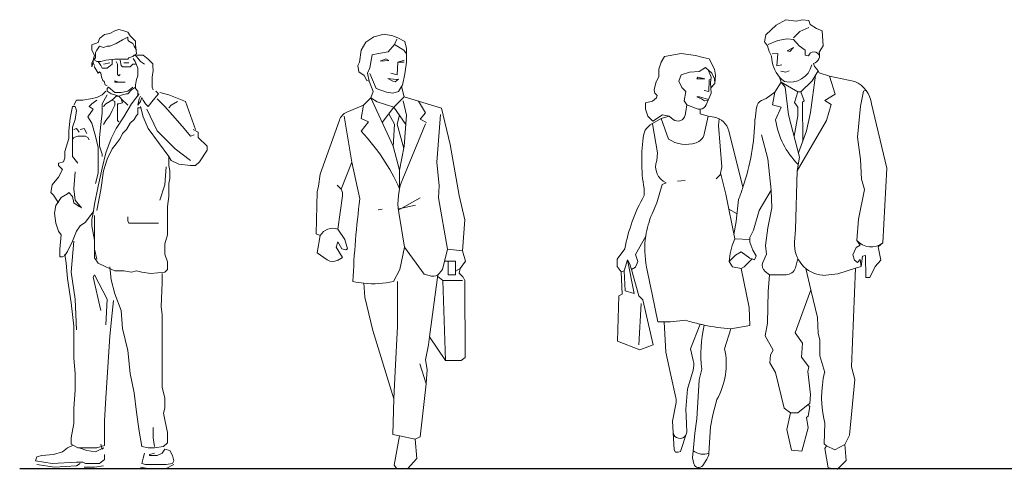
# Model space of a CAD drawing. Header units: millimetres. Extents: x 0 to 10560344, y -63228 to 177747.
# Tile 91 of 126: x 118000 to 121993, y -8465 to -6643. Entities that reach past the tile are written whole.
import ezdxf

# ---------------------------------------------------------------- set-up
doc = ezdxf.new("R2010")
doc.units = ezdxf.units.MM
doc.layers.add('008', color=8, linetype='Continuous', lineweight=9)
doc.layers.add('70-losse inrichting', color=11, linetype='Continuous')
doc.layers.add('Z00-kader', color=2, linetype='Continuous', plot=False)

# ---------------------------------------------------------------- blocks, each defined once
blk = doc.blocks.new('man 05')
at = {"layer": '70-losse inrichting', "lineweight": 0}
for p, q in [((-54.3, 1757.56), (-75.09, 1752.36)), ((-33.52, 1767.96), (-54.3, 1757.56)), ((-17.93, 1773.16), (-33.52, 1767.96)), ((2.86, 1767.96), (-17.93, 1773.16)), ((18.45, 1762.76), (2.86, 1767.96)), ((28.84, 1747.16), (18.45, 1762.76)), ((-101.07, 1721.16), (-127.05, 1710.76)), ((-95.87, 1736.76), (-101.07, 1721.16)), ((-75.09, 1752.36), (-95.87, 1736.76)), ((-28.32, 1715.96), (-2.34, 1731.56)), ((-2.34, 1731.56), (18.45, 1741.96)), ((18.45, 1741.96), (18.45, 1731.56)), ((18.45, 1731.56), (23.65, 1726.36)), ((23.65, 1726.36), (39.24, 1715.96)), ((49.63, 1726.36), (28.84, 1747.16)), ((49.63, 1710.76), (49.63, 1726.36)), ((-127.05, 1710.76), (-127.05, 1689.96)), ((-127.05, 1689.96), (-116.66, 1669.16)), ((-111.46, 1679.56), (-106.26, 1689.96)), ((-111.46, 1658.76), (-111.46, 1679.56)), ((-106.26, 1689.96), (-95.87, 1705.56)), ((-95.87, 1705.56), (-80.28, 1700.36)), ((-80.28, 1700.36), (-64.69, 1705.56)), ((-64.69, 1705.56), (-54.3, 1705.56)), ((-54.3, 1705.56), (-28.32, 1715.96)), ((39.24, 1715.96), (44.43, 1705.56)), ((44.43, 1705.56), (54.82, 1689.96)), ((54.82, 1674.36), (49.63, 1710.76)), ((-121.85, 1648.36), (-127.05, 1637.96)), ((-127.05, 1637.96), (-127.05, 1622.36)), ((-127.05, 1622.36), (-121.85, 1637.96)), ((-116.66, 1669.16), (-121.85, 1648.36)), ((-121.85, 1648.36), (-111.46, 1658.76)), ((-121.85, 1648.36), (-116.66, 1653.56)), ((-121.85, 1637.96), (-121.85, 1648.36)), ((-121.85, 1637.96), (-121.85, 1648.36)), ((-116.66, 1627.56), (-121.85, 1637.96)), ((-116.66, 1653.56), (-111.46, 1658.76)), ((-106.26, 1643.16), (-116.66, 1648.36)), ((-90.67, 1643.16), (-106.26, 1643.16)), ((-90.67, 1627.56), (-101.07, 1643.16)), ((-69.89, 1648.36), (-90.67, 1643.16)), ((-80.28, 1632.76), (-54.3, 1637.96)), ((-33.52, 1653.56), (-69.89, 1648.36)), ((-43.91, 1653.56), (-43.91, 1643.16)), ((-43.91, 1643.16), (-43.91, 1632.76)), ((-28.32, 1653.56), (-33.52, 1653.56)), ((-17.93, 1653.56), (-28.32, 1653.56)), ((-28.32, 1643.16), (-23.12, 1632.76)), ((-12.73, 1653.56), (-17.93, 1653.56)), ((18.45, 1653.56), (-12.73, 1653.56)), ((-12.73, 1648.36), (-7.53, 1627.56)), ((2.86, 1637.96), (23.65, 1637.96)), ((23.65, 1658.76), (18.45, 1653.56)), ((39.24, 1663.96), (23.65, 1658.76)), ((44.43, 1669.16), (39.24, 1663.96)), ((48.33, 1643.16), (41.31, 1656)), ((54.82, 1674.36), (44.43, 1669.16)), ((54.82, 1669.16), (44.43, 1669.16)), ((44.43, 1669.16), (54.82, 1663.96)), ((60.02, 1617.16), (48.33, 1643.16)), ((80.81, 1669.16), (54.82, 1669.16)), ((54.82, 1663.96), (70.41, 1643.16)), ((70.41, 1643.16), (86, 1632.76)), ((101.59, 1653.56), (80.81, 1669.16)), ((120.65, 1633.6), (101.59, 1653.56)), ((-101.07, 1596.36), (-117.52, 1623.38)), ((-95.87, 1601.56), (-101.07, 1596.36)), ((-90.67, 1596.36), (-95.87, 1601.56)), ((-85.48, 1617.16), (-90.67, 1627.56)), ((-64.69, 1617.16), (-85.48, 1617.16)), ((-43.91, 1632.76), (-64.69, 1617.16)), ((-23.12, 1632.76), (-23.12, 1622.36)), ((-23.12, 1622.36), (-23.12, 1617.16)), ((-23.12, 1617.16), (-23.12, 1591.16)), ((-7.53, 1627.56), (-2.34, 1622.36)), ((-2.34, 1622.36), (13.25, 1622.36)), ((13.25, 1622.36), (28.84, 1622.36)), ((28.84, 1622.36), (39.24, 1632.76)), ((39.24, 1632.76), (49.63, 1632.76)), ((60.02, 1611.96), (60.02, 1617.16)), ((60.02, 1596.36), (60.02, 1611.96)), ((117.18, 1580.76), (122.38, 1606.76)), ((120.65, 1623.2), (120.65, 1633.6)), ((122.38, 1606.76), (120.65, 1623.2)), ((-87.3, 1581.89), (-90.67, 1596.36)), ((-82.71, 1567.13), (-87.3, 1581.89)), ((-77.51, 1561.93), (-82.71, 1567.13)), ((-72.92, 1549.05), (-77.51, 1561.93)), ((-33.52, 1559.96), (-33.52, 1565.16)), ((-33.52, 1565.16), (-17.93, 1559.96)), ((-28.32, 1559.96), (-33.52, 1559.96)), ((-12.73, 1559.96), (-28.32, 1559.96)), ((-23.12, 1591.16), (-17.93, 1585.96)), ((-17.93, 1585.96), (-12.73, 1591.16)), ((-2.34, 1559.96), (-12.73, 1559.96)), ((8.06, 1559.96), (-2.34, 1559.96)), ((49.63, 1549.56), (54.82, 1570.36)), ((54.82, 1570.36), (60.02, 1585.96)), ((60.02, 1585.96), (60.02, 1596.36)), ((117.18, 1559.96), (117.18, 1580.76)), ((117.18, 1539.17), (117.18, 1559.96)), ((-85.48, 1507.97), (-69.89, 1523.56)), ((-64.69, 1544.36), (-72.92, 1549.05)), ((-59.5, 1539.17), (-64.69, 1533.97)), ((-64.69, 1533.97), (-64.69, 1523.56)), ((-64.69, 1523.56), (-49.1, 1513.17)), ((-59.5, 1539.17), (-33.52, 1518.37)), ((-33.52, 1518.37), (-7.53, 1518.37)), ((-7.53, 1518.37), (18.45, 1523.56)), ((18.45, 1523.56), (39.24, 1539.17)), ((18.45, 1513.17), (34.04, 1528.77)), ((34.04, 1528.77), (49.63, 1539.17)), ((49.63, 1533.97), (49.63, 1549.56)), ((60.02, 1523.56), (49.63, 1533.97)), ((60.02, 1502.77), (60.02, 1523.56)), ((122.38, 1528.77), (117.18, 1539.17)), ((143.16, 1513.17), (132.77, 1523.56)), ((184.74, 1507.97), (148.36, 1518.37)), ((-199.8, 1466.37), (-189.41, 1487.17)), ((-189.41, 1487.17), (-163.42, 1487.17)), ((-163.42, 1487.17), (-132.25, 1492.37)), ((-132.25, 1492.37), (-106.26, 1497.57)), ((-127.05, 1471.57), (-106.26, 1487.17)), ((-106.26, 1497.57), (-85.48, 1507.97)), ((-64.69, 1507.97), (-85.48, 1471.57)), ((-69.89, 1471.57), (-54.3, 1481.97)), ((-54.3, 1481.97), (-38.71, 1492.37)), ((-49.1, 1513.17), (-33.52, 1507.97)), ((-43.91, 1487.17), (-33.52, 1481.97)), ((-38.71, 1492.37), (-28.32, 1502.77)), ((-33.52, 1507.97), (-17.93, 1502.77)), ((-33.52, 1481.97), (-33.52, 1466.37)), ((-28.32, 1502.77), (-17.93, 1502.77)), ((-17.93, 1502.77), (-2.34, 1507.97)), ((-17.93, 1502.77), (-12.73, 1497.57)), ((-12.73, 1497.57), (-2.34, 1487.17)), ((-7.53, 1492.37), (-2.34, 1476.77)), ((-2.34, 1507.97), (13.25, 1513.17)), ((-2.34, 1487.17), (13.25, 1471.57)), ((13.25, 1513.17), (18.45, 1513.17)), ((65.22, 1513.17), (34.04, 1471.57)), ((65.22, 1492.37), (60.02, 1466.37)), ((60.02, 1466.37), (70.41, 1481.97)), ((70.41, 1502.77), (65.22, 1492.37)), ((70.41, 1481.97), (75.61, 1497.57)), ((75.61, 1497.57), (80.81, 1487.17)), ((80.81, 1487.17), (91.2, 1471.57)), ((101.59, 1461.17), (122.38, 1487.17)), ((122.38, 1487.17), (143.16, 1513.17)), ((137.97, 1492.37), (169.15, 1461.17)), ((226.31, 1492.37), (184.74, 1507.97)), ((195.13, 1466.37), (221.11, 1481.97)), ((252.29, 1481.97), (226.31, 1492.37)), ((273.07, 1424.77), (252.29, 1481.97)), ((-215.39, 1414.37), (-205, 1461.17)), ((-205, 1461.17), (-194.6, 1461.17)), ((-194.6, 1461.17), (-189.41, 1445.57)), ((-189.41, 1445.57), (-194.6, 1409.17)), ((-142.64, 1419.57), (-121.85, 1450.77)), ((-137.44, 1461.17), (-127.05, 1471.57)), ((-121.85, 1450.77), (-137.44, 1461.17)), ((-85.48, 1471.57), (-85.48, 1435.17)), ((-80.28, 1461.17), (-69.89, 1471.57)), ((-43.91, 1445.57), (-54.3, 1424.77)), ((-33.52, 1466.37), (-43.91, 1445.57)), ((-17.93, 1471.57), (-23.12, 1471.57)), ((-23.12, 1471.57), (-23.12, 1461.17)), ((-23.12, 1461.17), (-23.12, 1429.97)), ((-2.34, 1476.77), (-17.93, 1471.57)), ((34.04, 1471.57), (2.86, 1419.57)), ((13.25, 1471.57), (18.45, 1466.37)), ((60.02, 1445.57), (60.02, 1455.97)), ((60.02, 1455.97), (70.41, 1455.97)), ((60.02, 1429.97), (60.02, 1445.57)), ((70.41, 1461.17), (80.81, 1419.57)), ((91.2, 1471.57), (101.59, 1461.17)), ((96.4, 1450.77), (137.97, 1362.37)), ((169.15, 1461.17), (210.72, 1414.37)), ((184.74, 1455.97), (195.13, 1466.37)), ((-220.59, 1362.37), (-215.39, 1414.37)), ((-194.6, 1409.17), (-205, 1377.97)), ((-127.05, 1393.57), (-142.64, 1419.57)), ((-85.48, 1435.17), (-90.67, 1388.37)), ((-69.89, 1403.97), (-80.28, 1388.37)), ((-54.3, 1424.77), (-69.89, 1403.97)), ((2.86, 1419.57), (-28.32, 1372.77)), ((-23.12, 1429.97), (-23.12, 1403.97)), ((-23.12, 1403.97), (-17.93, 1398.77)), ((28.84, 1393.57), (44.43, 1409.17)), ((44.43, 1409.17), (54.82, 1424.77)), ((54.82, 1424.77), (60.02, 1429.97)), ((80.81, 1419.57), (101.59, 1372.77)), ((210.72, 1414.37), (247.09, 1372.77)), ((293.86, 1367.57), (273.07, 1424.77)), ((-220.59, 1331.17), (-220.59, 1362.37)), ((-205, 1377.97), (-205, 1258.37)), ((-189.41, 1372.77), (-199.8, 1367.57)), ((-179.01, 1357.17), (-189.41, 1372.77)), ((-158.23, 1372.77), (-173.82, 1367.57)), ((-147.84, 1351.97), (-158.23, 1372.77)), ((-111.46, 1341.57), (-127.05, 1393.57)), ((-90.67, 1388.37), (-95.87, 1336.37)), ((-28.32, 1372.77), (-49.1, 1331.17)), ((-2.34, 1351.97), (13.25, 1367.57)), ((13.25, 1367.57), (28.84, 1393.57)), ((101.59, 1372.77), (143.16, 1315.57)), ((137.97, 1362.37), (210.72, 1289.57)), ((247.09, 1372.77), (273.07, 1341.57)), ((304.25, 1357.17), (283.47, 1367.57)), ((-236.17, 1279.17), (-220.59, 1331.17)), ((-205, 1325.97), (-199.8, 1336.37)), ((-199.8, 1336.37), (-184.21, 1341.57)), ((-184.21, 1341.57), (-168.62, 1341.57)), ((-168.62, 1341.57), (-153.03, 1341.57)), ((-153.03, 1341.57), (-142.64, 1336.37)), ((-142.64, 1336.37), (-137.44, 1325.97)), ((-101.07, 1294.77), (-111.46, 1341.57)), ((-95.87, 1336.37), (-95.87, 1299.97)), ((-49.1, 1331.17), (-69.89, 1273.97)), ((-28.32, 1310.37), (-12.73, 1331.17)), ((-12.73, 1331.17), (-2.34, 1351.97)), ((273.07, 1341.57), (288.66, 1346.77)), ((304.25, 1336.37), (304.25, 1357.17)), ((340.63, 1299.97), (304.25, 1336.37)), ((-236.17, 1253.17), (-236.17, 1279.17)), ((-101.07, 1237.57), (-101.07, 1294.77)), ((-95.87, 1299.97), (-85.48, 1268.77)), ((-64.69, 1247.97), (-43.91, 1289.57)), ((-43.91, 1289.57), (-28.32, 1310.37)), ((143.16, 1315.57), (184.74, 1258.37)), ((210.72, 1289.57), (273.07, 1242.77)), ((309.45, 1237.57), (340.63, 1284.37)), ((340.63, 1284.37), (340.63, 1299.97)), ((-241.37, 1237.57), (-236.17, 1253.17)), ((-205, 1258.37), (-184.21, 1232.37)), ((-69.89, 1273.97), (-85.48, 1211.57)), ((-85.48, 1268.77), (-85.48, 1258.37)), ((-80.28, 1201.17), (-64.69, 1247.97)), ((184.74, 1258.37), (184.74, 1221.97)), ((184.74, 1258.37), (195.13, 1242.77)), ((195.13, 1242.77), (226.31, 1227.17)), ((-262.16, 1232.37), (-241.37, 1237.57)), ((-262.16, 1221.97), (-262.16, 1232.37)), ((-246.57, 1206.37), (-262.16, 1221.97)), ((-262.16, 1175.17), (-246.57, 1206.37)), ((-101.07, 1190.77), (-101.07, 1237.57)), ((-85.48, 1211.57), (-101.07, 1138.77)), ((-90.67, 1123.17), (-80.28, 1201.17)), ((174.34, 1216.77), (169.15, 1143.97)), ((184.74, 1221.97), (189.93, 1201.17)), ((189.93, 1201.17), (189.93, 1169.97)), ((226.31, 1227.17), (273.07, 1221.97)), ((273.07, 1221.97), (293.86, 1221.97)), ((293.86, 1221.97), (309.45, 1237.57)), ((-288.14, 1143.97), (-262.16, 1175.17)), ((-199.8, 1128.37), (-194.6, 1195.97)), ((-111.46, 1149.17), (-101.07, 1190.77)), ((189.93, 1169.97), (184.74, 1149.17)), ((-293.34, 1112.77), (-288.14, 1143.97)), ((-194.6, 1081.57), (-199.8, 1128.37)), ((-101.07, 1138.77), (-116.66, 1065.98)), ((-106.26, 1039.98), (-90.67, 1123.17)), ((169.15, 1143.97), (148.36, 1081.57)), ((184.74, 1149.17), (184.74, 1128.37)), ((184.74, 1128.37), (184.74, 1097.17)), ((-282.94, 1102.37), (-293.34, 1112.77)), ((-262.16, 1071.18), (-282.94, 1102.37)), ((-272.55, 1060.78), (-251.76, 1091.97)), ((-251.76, 1091.97), (-225.78, 1107.57)), ((-225.78, 1107.57), (-220.59, 1112.77)), ((-220.59, 1112.77), (-205, 1097.17)), ((-205, 1097.17), (-199.8, 1071.18)), ((-168.62, 1050.38), (-194.6, 1081.57)), ((184.74, 1097.17), (179.54, 1055.58)), ((-277.75, 1029.58), (-272.55, 1060.78)), ((-199.8, 1071.18), (-179.01, 1055.58)), ((-179.01, 1055.58), (-168.62, 1050.38)), ((-116.66, 1065.98), (-121.85, 1029.58)), ((179.54, 1055.58), (179.54, 1019.18)), ((-272.55, 987.98), (-277.75, 1029.58)), ((-121.85, 1034.78), (-153.03, 993.18)), ((-121.85, 1029.58), (-127.05, 1003.58)), ((-127.05, 1003.58), (-127.05, 977.58)), ((-116.66, 998.38), (-116.66, 1019.18)), ((-116.66, 961.98), (-116.66, 998.38)), ((18.45, 1013.98), (18.45, 998.38)), ((18.45, 998.38), (23.65, 987.98)), ((179.54, 1019.18), (179.54, 982.78)), ((-262.16, 956.78), (-272.55, 987.98)), ((-173.82, 977.58), (-189.41, 956.78)), ((-153.03, 993.18), (-173.82, 977.58)), ((-127.05, 977.58), (-116.66, 920.38)), ((-116.66, 925.58), (-116.66, 961.98)), ((23.65, 987.98), (39.24, 987.98)), ((39.24, 987.98), (80.81, 987.98)), ((80.81, 987.98), (122.38, 987.98)), ((122.38, 987.98), (143.16, 987.98)), ((179.54, 982.78), (179.54, 941.18)), ((-251.76, 941.18), (-262.16, 956.78)), ((-256.96, 883.98), (-251.76, 941.18)), ((-189.41, 956.78), (-205, 915.18)), ((-116.66, 894.38), (-116.66, 925.58)), ((-116.66, 920.38), (-116.66, 883.98)), ((179.54, 941.18), (169.15, 904.78)), ((-256.96, 852.78), (-256.96, 883.98)), ((-205, 915.18), (-225.78, 873.58)), ((-210.19, 790.38), (-199.8, 915.18)), ((-116.66, 847.58), (-116.66, 894.38)), ((-116.66, 883.98), (-106.26, 842.38)), ((169.15, 904.78), (169.15, 863.18)), ((-246.57, 852.78), (-256.96, 852.78)), ((-236.17, 857.98), (-246.57, 852.78)), ((-225.78, 873.58), (-236.17, 857.98)), ((-236.17, 863.18), (-230.98, 826.78)), ((-101.07, 826.78), (-116.66, 847.58)), ((169.15, 863.18), (179.54, 831.98)), ((-230.98, 826.78), (-225.78, 764.38)), ((-69.89, 811.18), (-101.07, 826.78)), ((-33.52, 795.58), (-69.89, 811.18)), ((-49.1, 759.18), (-54.3, 811.18)), ((179.54, 800.78), (169.15, 790.38)), ((179.54, 831.98), (179.54, 800.78)), ((-225.78, 764.38), (-210.19, 665.59)), ((-194.6, 681.19), (-210.19, 790.38)), ((-116.66, 779.98), (-121.85, 769.58)), ((-121.85, 769.58), (-90.67, 634.39)), ((-64.69, 681.19), (-116.66, 779.98)), ((-33.52, 701.98), (-49.1, 759.18)), ((2.86, 795.58), (-33.52, 795.58)), ((34.04, 790.38), (2.86, 795.58)), ((54.82, 795.58), (34.04, 790.38)), ((75.61, 790.38), (54.82, 795.58)), ((111.99, 785.18), (75.61, 790.38)), ((169.15, 790.38), (111.99, 785.18)), ((158.75, 785.18), (158.75, 748.78)), ((158.75, 748.78), (153.56, 649.99)), ((-189.41, 556.39), (-194.6, 681.19)), ((-69.89, 577.19), (-64.69, 681.19)), ((-7.53, 634.39), (-33.52, 701.98)), ((-210.19, 665.59), (-199.8, 571.99)), ((-43.91, 623.99), (-38.71, 675.99)), ((153.56, 649.99), (158.75, 618.79)), ((-54.3, 530.39), (-43.91, 623.99)), ((-2.34, 561.59), (-7.53, 634.39)), ((158.75, 618.79), (158.75, 592.79)), ((-199.8, 571.99), (-199.8, 441.99)), ((18.45, 473.19), (-2.34, 561.59)), ((158.75, 592.79), (158.75, 551.19)), ((-59.5, 447.19), (-54.3, 530.39)), ((158.75, 551.19), (158.75, 509.59)), ((158.75, 509.59), (158.75, 462.79)), ((-199.8, 441.99), (-194.6, 379.59)), ((-64.69, 363.99), (-59.5, 447.19)), ((28.84, 379.59), (18.45, 473.19)), ((158.75, 462.79), (158.75, 426.39)), ((158.75, 426.39), (158.75, 358.79)), ((-194.6, 379.59), (-194.6, 311.99)), ((-69.89, 280.79), (-64.69, 363.99)), ((44.43, 301.59), (28.84, 379.59)), ((158.75, 358.79), (158.75, 322.39)), ((158.75, 322.39), (169.15, 280.79)), ((-194.6, 311.99), (-199.8, 239.19)), ((-75.09, 187.2), (-69.89, 280.79)), ((54.82, 223.6), (44.43, 301.59)), ((169.15, 280.79), (169.15, 239.19)), ((-199.8, 239.19), (-199.8, 176.8)), ((65.22, 145.6), (54.82, 223.6)), ((169.15, 239.19), (163.95, 218.4)), ((163.95, 218.4), (169.15, 192.4)), ((-199.8, 176.8), (-210.19, 119.6)), ((-75.09, 119.6), (-75.09, 187.2)), ((122.38, 119.6), (122.38, 161.2)), ((169.15, 192.4), (179.54, 140.4)), ((75.61, 83.2), (65.22, 145.6)), ((179.54, 140.4), (179.54, 98.8)), ((-205, 88.4), (-225.78, 78)), ((-210.19, 119.6), (-210.19, 93.6)), ((-210.19, 93.6), (-184.21, 78)), ((-106.26, 78), (-75.09, 88.4)), ((-90.67, 93.6), (-85.48, 72.8)), ((-75.09, 88.4), (-75.09, 119.6)), ((101.59, 78), (75.61, 83.2)), ((127.57, 83.2), (122.38, 119.6)), ((163.95, 83.2), (127.57, 78)), ((179.54, 98.8), (163.95, 83.2)), ((-350.5, 41.6), (-355.69, 26)), ((-329.71, 46.8), (-350.5, 41.6)), ((-282.94, 52), (-329.71, 46.8)), ((-246.57, 62.4), (-282.94, 52)), ((-225.78, 78), (-246.57, 62.4)), ((-184.21, 78), (-158.23, 78)), ((-147.84, 67.6), (-179.01, 78)), ((-158.23, 78), (-106.26, 78)), ((-111.46, 62.4), (-147.84, 67.6)), ((-80.28, 78), (-111.46, 62.4)), ((-85.48, 72.8), (-80.28, 78)), ((-75.09, 31.2), (-75.09, 52)), ((86, 57.2), (80.81, 36.4)), ((127.57, 78), (101.59, 78)), ((106.79, 52), (127.57, 57.2)), ((106.79, 46.8), (106.79, 52)), ((111.99, 46.8), (106.79, 46.8)), ((137.97, 46.8), (111.99, 46.8)), ((158.75, 57.2), (137.97, 46.8)), ((169.15, 72.8), (158.75, 57.2)), ((189.93, 67.6), (169.15, 72.8)), ((200.32, 46.8), (189.93, 67.6)), ((205.52, 26), (200.32, 46.8)), ((-355.69, 26), (-288.14, 15.6)), ((-350.5, 10.4), (-277.75, 0)), ((-288.14, 15.6), (-189.41, 20.8)), ((-277.75, 0), (-189.41, 5.2)), ((-189.41, 20.8), (-163.42, 20.8)), ((-189.41, 5.2), (-173.82, 15.6)), ((-163.42, 20.8), (-153.03, 15.6)), ((-158.23, 0), (-116.66, 0)), ((-153.03, 15.6), (-95.87, 15.6)), ((-116.66, 0), (-80.28, 5.2)), ((-95.87, 15.6), (-75.09, 31.2)), ((70.41, 0), (101.59, -5.2)), ((80.81, 36.4), (75.61, 15.6)), ((75.61, 15.6), (91.2, 10.4)), ((91.2, 10.4), (117.18, 10.4)), ((117.18, 10.4), (148.36, 10.4)), ((148.36, 10.4), (174.34, 10.4)), ((174.34, 10.4), (200.32, 15.6)), ((174.34, -5.2), (205.52, 10.4)), ((200.32, 15.6), (205.52, 26)), ((101.59, -5.2), (174.34, -5.2))]:
    blk.add_line(p, q, dxfattribs=at)
blk = doc.blocks.new('man + vrouw 04')
at = {"layer": '70-losse inrichting', "lineweight": 0}
for p, q in [((362.9, 1798.7), (321.1, 1760)), ((401.5, 1821.2), (362.9, 1798.7)), ((443.4, 1815.1), (401.5, 1821.2)), ((469.2, 1821.4), (443.4, 1815.1)), ((494.9, 1818.5), (469.2, 1821.4)), ((501.2, 1802.3), (494.9, 1818.5)), ((527, 1786.2), (501.2, 1802.3)), ((321.1, 1760), (315.1, 1731.6)), ((433.7, 1747.4), (459.4, 1773.2)), ((459.4, 1773.2), (495, 1789.4)), ((549.5, 1776.7), (527, 1786.2)), ((552.9, 1715.7), (549.5, 1776.7)), ((315.1, 1731.6), (327.8, 1715.1)), ((330.8, 1721.4), (369.3, 1737.6)), ((369.3, 1737.6), (407.9, 1744)), ((407.9, 1744), (433.7, 1741.1)), ((433.7, 1741.1), (456.6, 1715.4)), ((-23, 1685.2), (-90.6, 1672.1)), ((36.1, 1676.2), (-23, 1685.2)), ((327.8, 1715.1), (334.1, 1692.3)), ((334.1, 1692.3), (343.7, 1673.2)), ((347.2, 1682.7), (369.3, 1684)), ((369.3, 1684), (365.9, 1633.9)), ((433.1, 1708.9), (408.1, 1695.8)), ((408.1, 1695.8), (418, 1692.5)), ((418, 1692.5), (433.1, 1708.9)), ((456.6, 1715.4), (480, 1697.8)), ((480.8, 1677.3), (480, 1697.8)), ((494, 1674.9), (480.8, 1677.3)), ((536.8, 1689.9), (552.9, 1715.7)), ((-103.4, 1649.7), (-112.9, 1620.6)), ((-90.6, 1672.1), (-103.4, 1649.7)), ((67.2, 1667.9), (36.1, 1676.2)), ((91.2, 1662.6), (67.2, 1667.9)), ((112.2, 1621.1), (91.2, 1662.6)), ((343.7, 1673.2), (343.7, 1673.2)), ((385.8, 1638), (365.9, 1633.9)), ((517.8, 1631.7), (514.5, 1644.6)), ((-112.9, 1620.6), (-112.9, 1591.5)), ((-22.8, 1598.4), (-32.3, 1572.6)), ((11.4, 1609), (-22.8, 1598.4)), ((51.1, 1611.4), (11.4, 1609)), ((76.8, 1627.3), (51.1, 1611.4)), ((102.6, 1604.9), (76.8, 1627.3)), ((87.7, 1617.9), (99.4, 1588.7)), ((112.3, 1582.5), (102.6, 1604.9)), ((116.5, 1597), (112.2, 1621.1)), ((382.5, 1612.3), (402, 1609)), ((402, 1609), (416.3, 1613.8)), ((508.4, 1573.9), (533.1, 1614)), ((530.7, 1618.9), (517.8, 1631.7)), ((537, 1606), (530.7, 1618.9)), ((579, 1593.3), (537, 1606)), ((-125.7, 1565.7), (-132.2, 1536.7)), ((-112.9, 1591.5), (-125.7, 1565.7)), ((-32.3, 1572.6), (-19.3, 1546.9)), ((44.9, 1588.6), (40.7, 1581.7)), ((40.7, 1581.7), (73.6, 1582.4)), ((73.6, 1582.4), (44.9, 1588.6)), ((89.8, 1530.4), (91.1, 1577.9)), ((91.1, 1577.9), (98, 1578.6)), ((99.4, 1588.7), (96.2, 1565.8)), ((96.2, 1565.8), (97.8, 1545.7)), ((97.8, 1545.7), (113.8, 1563.3)), ((113.8, 1563.3), (112.3, 1582.5)), ((113.8, 1563.3), (116.5, 1597)), ((383.5, 1568.3), (357, 1528.3)), ((376.7, 1588.9), (376.7, 1588.9)), ((376.7, 1588.9), (383.5, 1568.3)), ((383.5, 1568.3), (450.6, 1529.5)), ((383.5, 1568.3), (398.9, 1547.9)), ((508.4, 1573.9), (463.5, 1529.5)), ((522.3, 1596.6), (502.1, 1445.2)), ((579, 1593.3), (601.6, 1519.4)), ((682, 1571.1), (579, 1593.3)), ((682, 1571.1), (682, 1571.1)), ((-132.2, 1536.7), (-128.9, 1523.8)), ((-128.9, 1523.8), (-119.3, 1514.3)), ((-19.3, 1546.9), (-3.5, 1530.7)), ((-3.5, 1530.7), (-9.6, 1492.1)), ((70.8, 1534.2), (89.8, 1530.4)), ((79.3, 1476.5), (99.5, 1524.4)), ((99.5, 1524.4), (97.8, 1545.7)), ((357, 1528.3), (321.7, 1502.5)), ((357, 1528.3), (347.6, 1476.8)), ((413.6, 1435.6), (398.9, 1547.9)), ((450.6, 1529.5), (437.6, 1486.6)), ((463.5, 1529.5), (450.6, 1529.5)), ((476.2, 1493.3), (463.5, 1529.5)), ((601.6, 1519.4), (560.1, 1493.5)), ((704.7, 1471.5), (717.4, 1532.5)), ((717.4, 1532.5), (726.7, 1536.1)), ((-138.4, 1491.8), (-167.4, 1485.1)), ((-167.4, 1485.1), (-167.3, 1459.3)), ((-122.2, 1504.7), (-138.4, 1491.8)), ((-119.3, 1514.3), (-122.2, 1504.7)), ((-9.6, 1492.1), (0, 1475.9)), ((51.4, 1508.4), (41.8, 1508.4)), ((41.8, 1508.4), (59.7, 1501.1)), ((88.6, 1498.6), (51.4, 1508.4)), ((59.7, 1501.1), (72.1, 1493)), ((72.1, 1493), (86.6, 1493.8)), ((321.7, 1502.5), (303.8, 1494.2)), ((303.8, 1494.2), (303.8, 1494.2)), ((437.6, 1486.6), (450.6, 1467.5)), ((470, 1486.7), (476.2, 1493.3)), ((470.4, 1328.6), (470, 1486.7)), ((560.1, 1493.5), (585.9, 1477.4)), ((811.6, 1220.5), (749.3, 1481)), ((749.3, 1481), (749.3, 1481)), ((-167.3, 1459.3), (-157.7, 1430.7)), ((-3.3, 1450.2), (-6.2, 1435.1)), ((0, 1475.9), (-3.3, 1450.2)), ((0, 1475.9), (42.2, 1459.8)), ((54.9, 1440.2), (54.8, 1458.4)), ((86.9, 1431.3), (54.9, 1440.2)), ((283.8, 1467.3), (277.1, 1418.9)), ((283.8, 1467.3), (283.8, 1467.3)), ((382.9, 1467.3), (347.6, 1476.8)), ((360.6, 1415.8), (382.9, 1467.3)), ((450.6, 1467.5), (450.6, 1432.2)), ((502.1, 1445.2), (486.1, 1370.9)), ((585.9, 1477.4), (566.4, 1412.5)), ((692.1, 1345.6), (704.7, 1471.5)), ((-157.7, 1430.7), (-137.8, 1410.8)), ((-102.9, 1420.9), (-147.7, 1395)), ((-118.7, 1282.5), (-139, 1400)), ((-137.8, 1410.8), (-98.4, 1435.7)), ((-70.5, 1430.9), (-102.9, 1420.9)), ((-102.9, 1420.9), (-73.6, 1337.5)), ((-98.4, 1435.7), (-70.5, 1430.9)), ((-55, 1417.8), (-70.5, 1430.9)), ((71.1, 1357.9), (86.9, 1431.3)), ((111.4, 1426.8), (86.9, 1431.3)), ((111.4, 1426.8), (111.4, 1426.8)), ((132, 1419.8), (128.9, 1392.8)), ((277.1, 1418.9), (277.1, 1418.9)), ((457.7, 1264.9), (413.6, 1435.6)), ((450.6, 1432.2), (435.6, 1350.2)), ((566.4, 1412.5), (447.9, 1209.3)), ((-147.7, 1395), (-156.6, 1387.5)), ((-156.6, 1387.5), (-156.6, 1387.5)), ((128.9, 1392.8), (142.2, 1225.5)), ((228.4, 1142.7), (170.6, 1371.4)), ((170.6, 1371.4), (170.6, 1371.4)), ((486.1, 1370.9), (453.2, 1282.4)), ((-173.7, 1357.3), (-173.7, 1357.3)), ((-173.7, 1357.3), (-173.7, 1357.3)), ((329, 1257.9), (303, 1354.6)), ((705.2, 1255.6), (692.1, 1345.6)), ((-121.6, 1250.5), (-118.7, 1282.5)), ((342.1, 1130.8), (329, 1257.9)), ((457.7, 1264.9), (447.7, 1209)), ((708.8, 1175.4), (705.2, 1255.6)), ((142.2, 1225.5), (136, 1193.1)), ((137.6, 1201.4), (159, 1115.1)), ((441.7, 971), (447.9, 1209.3)), ((795.7, 917.8), (811.6, 1220.5)), ((-98.9, 1153.9), (-82.7, 1160.5)), ((-37.9, 1166.9), (-5.5, 1170.3)), ((136, 1193.1), (119.9, 1176.8)), ((721.7, 1133.5), (708.8, 1175.4)), ((-172.8, 1137.5), (-172.8, 1137.5)), ((-172.8, 1137.5), (-172.7, 1108.8)), ((-121.1, 1079.9), (-98.9, 1153.9)), ((228.4, 1142.7), (228.4, 1142.7)), ((293.8, 1048.6), (342.1, 1130.8)), ((342.1, 1130.8), (345.3, 1058.6)), ((696.2, 1013.5), (721.7, 1133.5)), ((-140.5, 1034.6), (-121.1, 1079.9)), ((159, 1115.1), (194.8, 933.3)), ((210.2, 1093.6), (200.9, 1003.4)), ((170.9, 1054.4), (204.1, 1034.8)), ((271.6, 968.3), (293.8, 1048.6)), ((345.3, 1058.6), (329.7, 978)), ((200.9, 1003.4), (191.1, 951.9)), ((690.3, 927.4), (696.2, 1013.5)), ((255.5, 939.2), (271.6, 968.3)), ((329.7, 978), (319.9, 907)), ((437.8, 919.9), (441.7, 971)), ((-207.8, 870.4), (-165.8, 944.7)), ((-165.8, 944.7), (-165.8, 944.7)), ((194.8, 933.3), (184.9, 906.7)), ((194.8, 933.3), (255.5, 930.8)), ((255.5, 919.7), (255.5, 939.2)), ((268.5, 887.8), (255.5, 919.7)), ((703.2, 908), (690.3, 927.4)), ((-250.9, 892.7), (-281.7, 851.1)), ((184.9, 906.7), (176.4, 874.3)), ((197.9, 868.1), (220.3, 881)), ((220.3, 881), (255.7, 855.4)), ((281.4, 865.4), (268.5, 887.8)), ((319.9, 907), (323.3, 871.7)), ((674.2, 869.3), (687, 898.4)), ((687, 898.4), (703.2, 908)), ((777.1, 901.9), (795.7, 917.8)), ((786.8, 847.1), (777.1, 901.9)), ((-281.7, 851.1), (-281.6, 822)), ((-253.8, 804.5), (-239.9, 848.2)), ((-213.6, 712.6), (-239.9, 848.2)), ((-239.9, 848.2), (-230.2, 831.2)), ((-197.8, 841.3), (-207.8, 870.4)), ((-207.7, 818.9), (-197.8, 841.3)), ((172.2, 842.3), (176.4, 874.3)), ((172.2, 842.3), (197.9, 868.1)), ((185.2, 819.9), (172.2, 842.3)), ((233.3, 820), (265.4, 852.3)), ((255.7, 855.4), (265.4, 852.3)), ((265.4, 852.3), (275.2, 849.2)), ((275.2, 849.2), (281.4, 865.4)), ((323.3, 871.7), (308.5, 838)), ((441.4, 816.6), (450.8, 854)), ((680.5, 846.9), (674.2, 869.3)), ((693.4, 837.3), (680.5, 846.9)), ((703.3, 850.2), (693.4, 837.3)), ((707.1, 822.1), (703.3, 850.2)), ((707.1, 822.1), (712.9, 863.1)), ((712.9, 863.1), (725.7, 866.5)), ((725.7, 866.5), (725.9, 776.4)), ((764.5, 821.3), (786.8, 847.1)), ((-281.6, 822), (-265.3, 799.6)), ((-265.3, 799.6), (-253.8, 804.5)), ((-265.3, 799.6), (-261.8, 709.5)), ((-253.8, 804.5), (-249, 722.4)), ((-224.2, 809.9), (-230.2, 831.2)), ((-224.2, 809.9), (-207.7, 818.9)), ((-194.5, 703.1), (-224.2, 809.9)), ((-162.4, 819), (-162.4, 819)), ((-162.4, 819), (-139.7, 709.8)), ((221, 813.7), (185.2, 819.9)), ((221, 813.7), (233.3, 820)), ((253.2, 656), (221, 813.7)), ((318.1, 801.8), (336.4, 788.3)), ((483.4, 813.5), (503.7, 726.7)), ((684.4, 814.8), (613.4, 791.9)), ((669, 415.7), (684.4, 814.8)), ((684.4, 814.8), (707.1, 822.1)), ((742.1, 776.4), (764.5, 821.3)), ((336.4, 788.3), (330.3, 720.6)), ((336.4, 788.3), (403, 788.1)), ((613.4, 791.9), (552.2, 785.8)), ((725.9, 776.4), (742.1, 776.4)), ((-249, 722.4), (-213.6, 712.6)), ((330.3, 720.6), (327.3, 591.8)), ((440, 553.5), (503.7, 726.7)), ((503.7, 726.7), (529.9, 614.8)), ((-274.7, 702.9), (-280.8, 519.3)), ((-261.8, 709.5), (-274.7, 702.9)), ((-178.3, 686.9), (-194.5, 703.1)), ((-135.9, 503.9), (-178.3, 686.9)), ((-139.7, 709.8), (-117, 597)), ((-184.5, 671.1), (-194, 503.7)), ((256.4, 582.1), (253.2, 656)), ((-4.1, 603.9), (-65.5, 597.1)), ((529.9, 614.8), (533.4, 550.4)), ((-117, 597), (-91.4, 597)), ((-65.5, 597.1), (-91.4, 597)), ((-91.4, 597), (-84.3, 474.9)), ((15.3, 488.1), (55.1, 587.8)), ((55.1, 587.8), (55.1, 587.8)), ((71.1, 584.2), (71.1, 584.2)), ((71.1, 584.2), (71.1, 584.2)), ((153.6, 488.4), (179.2, 569)), ((179.2, 569), (256.4, 582.1)), ((327.3, 591.8), (317.9, 540.3)), ((-280.8, 519.3), (-190.6, 484.2)), ((317.9, 540.3), (350.1, 482.3)), ((469.1, 511.6), (440, 553.5)), ((533.4, 550.4), (539.7, 524.7)), ((539.7, 524.7), (539.9, 460.3)), ((-190.6, 484.2), (-135.9, 503.9)), ((26.9, 440.1), (15.3, 488.1)), ((153.6, 488.4), (153.6, 488.4)), ((350.1, 482.3), (340.5, 463.1)), ((466, 453.9), (469.1, 511.6)), ((-84.3, 474.9), (-64.9, 381.6)), ((340.5, 463.1), (337.3, 430.7)), ((495.1, 415.3), (466, 453.9)), ((539.9, 460.3), (559.6, 392.7)), ((2.9, 324), (25.9, 401)), ((60.8, 405.5), (51, 362.7)), ((60.8, 405.5), (60.8, 405.5)), ((337.3, 430.7), (359.8, 392.2)), ((491.9, 395.8), (495.1, 415.3)), ((681.7, 364.3), (669, 415.7)), ((-64.9, 381.6), (-44.2, 290.1)), ((51, 362.7), (41.8, 204.9)), ((359.8, 392.2), (395.9, 247.7)), ((501.7, 302.4), (491.9, 395.8)), ((659.9, 138.8), (681.7, 364.3)), ((-3.2, 243.4), (2.9, 324)), ((-44.2, 290.1), (-44.2, 290.1)), ((106.1, 221.3), (122.1, 282.3)), ((122.1, 282.3), (122.1, 282.3)), ((498.8, 267.1), (501.7, 302.4)), ((-44.1, 263.7), (-57.9, 195.1)), ((-44.1, 263.7), (-44.1, 263.7)), ((-0.1, 185.3), (-3.2, 243.4)), ((395.9, 247.7), (421.7, 228.3)), ((450.4, 228.4), (493.1, 262.5)), ((492.3, 215.6), (498.8, 254.2)), ((493.1, 262.5), (498.8, 267.1)), ((498.8, 254.2), (493.1, 262.5)), ((41.8, 204.9), (32.4, 146.8)), ((96.7, 172.7), (106.1, 221.3)), ((421.7, 228.3), (405.7, 160.6)), ((421.7, 228.3), (450.4, 228.4)), ((486.1, 209.3), (492.3, 215.6)), ((492.4, 167.4), (486.1, 209.3)), ((-57.9, 195.1), (-51.3, 79.3)), ((0, 150), (-0.1, 185.3)), ((90.2, 65.4), (96.7, 172.7)), ((405.7, 160.6), (425, 77.1)), ((466.9, 73.9), (492.4, 167.4)), ((560.1, 186.7), (557, 103.2)), ((-25.6, 72.7), (0, 150)), ((32.4, 146.8), (29.2, 101.9)), ((640.8, 100.1), (659.9, 138.8)), ((29.2, 101.9), (23.1, 47.1)), ((557, 103.2), (567.3, 94.7)), ((567.3, 94.7), (560.3, 83.7)), ((560.3, 83.7), (573.4, 6.4)), ((567.3, 94.7), (600.7, 78.9)), ((600.7, 78.9), (640.8, 100.1)), ((647.3, 35.8), (640.8, 100.1)), ((-51.3, 79.3), (-44.7, 69.3)), ((-44.7, 69.3), (-35.1, 69.4)), ((-35.1, 69.4), (-25.6, 72.7)), ((23.1, 47.1), (29.2, 22.3)), ((65.1, 15.8), (81.8, 40.4)), ((81.8, 40.4), (81.8, 40.4)), ((90.2, 65.4), (90.2, 65.4)), ((425, 77.1), (466.9, 73.9)), ((573.4, 6.4), (612.1, 0)), ((612.1, 0), (647.3, 35.8))]:
    blk.add_line(p, q, dxfattribs=at)
for centre, radius, start, end in [((516.4, 1667.1), 23.8, 17.6743, 160.8227), ((505.3, 1677.3), 33.9, 285.6894, 21.8421), ((489.1, 1681.4), 145.6, 183.2124, 219.4625), ((418.2, 1660.6), 92.2, 256.5902, 346.0044), ((471.1, 1674.2), 127.3, 222.1386, 234.2823), ((636.8, 1467.2), 113.3, 7.0273, 66.475), ((318.5, 1462.5), 35, 114.7674, 172.0568), ((51.7, 1488.2), 30, 251.7094, 276.0559), ((51.7, 1488.2), 30, 276.0552, 337.0532), ((-35.6, 1440.7), 30, 229.9069, 349.0882), ((97.9, 1353), 75, 14.1804, 79.6306), ((-655.6, 1441), 932.9, 341.3497, 358.6389), ((668.8, 1459.1), 311.2, 187.9919, 225.9571), ((-124.3, 1349.3), 50, 130.133, 170.7939), ((22.7, 1370.2), 50, 287.8678, 345.7236), ((487.1, 1250.2), 669.5, 170.7944, 189.691), ((-2.2, 1447.3), 131, 236.9792, 287.8683), ((-55.4, 1225.7), 70.7, 159.4411, 247.244), ((-655.6, 1441), 932.9, 338.133, 341.3498), ((450.6, 761), 713.8, 150.837, 169.366), ((194.4, 891.7), 364.1, 156.8901, 171.6183), ((194.4, 891.7), 364.1, 171.6187, 191.5118), ((562.4, 910.4), 125, 175.6298, 265.313), ((748, 977.5), 76.4, 220.9257, 308.68), ((335.9, 825.9), 30, 156.2488, 233.5372), ((403.1, 828.1), 40, 269.8381, 343.2961), ((237.9, 1376.9), 810, 252.621, 256.961), ((237.8, 1377), 810.1, 256.9646, 258.1232), ((572.7, 465.6), 515.4, 166.6952, 186.7006), ((237.9, 1376.9), 810, 258.1219, 265.8445), ((-129.1, 426.2), 289.5, 330.216, 12.4101), ((-46, 422.5), 75, 343.3642, 13.5942), ((977.4, 290.8), 430.1, 166.2914, 193.9968), ((-92.4, 276.8), 50, 344.7496, 15.4197), ((-27.8, 152.8), 27.8, 189.8128, 329.6467), ((66.8, 124.8), 63.9, 230.541, 291.51), ((40.3, 68.4), 50, 325.95, 356.5655), ((48.6, 27), 20, 193.7946, 325.9484)]:
    blk.add_arc(centre, radius, start, end, dxfattribs=at)
blk = doc.blocks.new('man 10')
at = {"layer": '70-losse inrichting', "lineweight": 0}
for p, q in [((-94.5, 1760.4), (-136.4, 1750.4)), ((-59.2, 1753.9), (-94.5, 1760.4)), ((-168.4, 1727.9), (-187.8, 1695.8)), ((-136.4, 1750.4), (-168.4, 1727.9)), ((-52.5, 1718.6), (-78.2, 1689.5)), ((-36.7, 1744.4), (-59.2, 1753.9)), ((-43, 1741.1), (-52.5, 1718.6)), ((-52.5, 1718.6), (-13.8, 1696.3)), ((-11, 1731.6), (-36.7, 1744.4)), ((-4.3, 1702.6), (-11, 1731.6)), ((-187.8, 1695.8), (-193.9, 1647.3)), ((-116.8, 1683.2), (-142.5, 1676.5)), ((-78.2, 1689.5), (-116.8, 1683.2)), ((-13.8, 1696.3), (-4.2, 1681.1)), ((-4.1, 1647.8), (-4.3, 1702.6)), ((-193.9, 1647.3), (-200.5, 1634.4)), ((-142.5, 1676.5), (-152.3, 1624.9)), ((-110.4, 1650.8), (-88, 1660.4)), ((-110.4, 1650.8), (-75.1, 1654.2)), ((-88, 1660.4), (-75.1, 1654.2)), ((-41.6, 1595.9), (-39.4, 1647.7)), ((-39.4, 1647.7), (-13.4, 1655.9)), ((-39.4, 1647.7), (-13.1, 1647.8)), ((-10.6, 1599.6), (-4.1, 1647.8)), ((-200.5, 1634.4), (-197.1, 1608.7)), ((-197.1, 1608.7), (-174.7, 1592.9)), ((-152.3, 1624.9), (-161.8, 1602.5)), ((-161.8, 1602.5), (-155.1, 1570.1)), ((-151.7, 1601.7), (-127.3, 1540.8)), ((-67.4, 1603.4), (-41.6, 1595.9)), ((-20.1, 1554.7), (-10.6, 1599.6)), ((-174.7, 1592.9), (-165.1, 1573.4)), ((-165.1, 1573.4), (-155.1, 1570.1)), ((-155.1, 1570.1), (-139.2, 1528.6)), ((-79, 1580.7), (-45.9, 1577)), ((-58.7, 1570.4), (-79, 1580.7)), ((-49.2, 1567.5), (-58.7, 1570.4)), ((-35.5, 1578.3), (-49.2, 1567.5)), ((-45.9, 1577), (-35.5, 1578.3)), ((-139.2, 1528.6), (-148.7, 1502.8)), ((-84.4, 1525.4), (-127.3, 1540.8)), ((-58.6, 1522.2), (-84.4, 1525.4)), ((-36.2, 1528.9), (-58.6, 1522.2)), ((-23.9, 1548.6), (-36.2, 1528.9)), ((-23.9, 1548.6), (-20.1, 1554.7)), ((-13.2, 1507.5), (-23.9, 1548.6)), ((-148.7, 1502.8), (-177.7, 1473.7)), ((-148.7, 1502.8), (-122.9, 1486.7)), ((-148.7, 1502.8), (-58.1, 1306.7)), ((-122.9, 1486.7), (-54.5, 1465.1)), ((-54.5, 1465.1), (-13.2, 1507.5)), ((-16.6, 1490.3), (-3.6, 1432.2)), ((137.9, 1461.6), (-13.2, 1507.5)), ((73.6, 1442), (44.8, 1489.9)), ((-177.7, 1473.7), (-246, 1444.2)), ((-187.1, 1418.9), (-177.7, 1473.7)), ((-54.5, 1465.1), (-102.7, 1403.3)), ((-75.5, 1438.1), (-51.7, 1396.8)), ((-54.5, 1465.1), (-6.4, 1394.7)), ((51.2, 1416.2), (73.6, 1442)), ((173.6, 1313.5), (137.9, 1461.6)), ((-275.8, 1412.6), (-353.9, 1193.4)), ((-225.3, 1241.9), (-255.8, 1429)), ((-158, 1406.1), (-187.1, 1418.9)), ((-187, 1367.4), (-158, 1406.1)), ((-32.3, 1432.6), (-42.1, 1396.8)), ((-3.6, 1432.2), (-12.8, 1306.8)), ((77, 1403.4), (51.2, 1416.2)), ((134.7, 1435.9), (119.6, 1242.3)), ((-51.7, 1396.8), (-57.4, 1304.2)), ((-42.1, 1396.8), (-14.6, 1297.8)), ((73.7, 1397.1), (-19, 1175.1)), ((-58.1, 1306.7), (-31.5, 1210.3)), ((-12.8, 1306.8), (-31.5, 1210.3)), ((209.4, 1107.6), (173.6, 1313.5)), ((-268.2, 1132.3), (-225.3, 1241.9)), ((-225.3, 1241.9), (-192.5, 1093.7)), ((119.6, 1242.3), (129.2, 1146)), ((-31.5, 1210.3), (-31.9, 1134.8)), ((-353.9, 1193.4), (-360, 1144.8)), ((-366.6, 1122.4), (-369.5, 951.7)), ((-360, 1144.8), (-366.6, 1122.4)), ((-268.2, 1132.3), (-285.5, 1149.6)), ((-268.2, 1132.3), (-268.2, 1132.3)), ((129.2, 1146), (126, 1097.8)), ((-282.3, 971.4), (-263.1, 1106.5)), ((-263.1, 1106.5), (-263.1, 1106.5)), ((-192.5, 1093.7), (-192.5, 1093.7)), ((-35, 1049.3), (52, 1097.7)), ((126, 1097.8), (162, 889.3)), ((232.5, 1008), (209.4, 1107.6)), ((-118.5, 1049.1), (-102.3, 1052.4)), ((-35, 1052.6), (32.6, 1068.6)), ((-11.8, 898.1), (-34.9, 1038)), ((222.9, 882.6), (232.5, 1008)), ((-253.5, 929.5), (-282.3, 971.4)), ((-369.5, 951.7), (-353.3, 945.5)), ((-353.3, 945.5), (-366, 874.5)), ((-288.8, 897.5), (-282.2, 919.9)), ((-282.2, 919.9), (-266.3, 890.9)), ((-243.5, 890.9), (-253.5, 929.5)), ((-262.9, 855.6), (-288.8, 897.5)), ((-266.3, 890.9), (-250.1, 887.6)), ((-250.1, 887.6), (-243.5, 890.9)), ((-31.1, 808), (-11.8, 898.1)), ((68.6, 788.7), (-11.8, 898.2)), ((162, 889.3), (141.8, 807.1)), ((162, 889.3), (222.9, 882.6)), ((235.9, 840.7), (222.9, 882.6)), ((-366, 874.5), (-324.9, 846.6)), ((-324.9, 846.6), (-324.9, 846.6)), ((-283.5, 844.5), (-262.9, 855.6)), ((-283.5, 844.5), (-283.5, 844.5)), ((150.1, 841.1), (195.5, 840.6)), ((165.2, 840.9), (165.4, 785.7)), ((195.5, 840.6), (195.6, 785.8)), ((213.5, 811.5), (235.9, 840.7)), ((-56.7, 759.4), (-31.1, 808)), ((141.8, 807.1), (129.4, 791.4)), ((195.6, 800.3), (213.5, 811.5)), ((210.2, 792.4), (213.5, 811.5)), ((-220.8, 759), (-220.8, 759)), ((-220.8, 759), (-220.8, 759)), ((-40.5, 759.4), (-40.1, 576.2)), ((98.2, 781), (68.6, 788.7)), ((89.9, 534.9), (123.2, 785.5)), ((123.5, 779.3), (143.2, 762.3)), ((154.5, 438.1), (143.2, 762.3)), ((143.2, 762.3), (223.2, 762.3)), ((165.4, 785.7), (195.6, 785.8)), ((224.3, 778.4), (210.2, 792.4)), ((-176.4, 751.4), (-176.4, 751.4)), ((-176.4, 751.4), (-172.4, 694.7)), ((233.9, 451.1), (233.1, 757.2)), ((-172.4, 694.7), (-139.7, 559.8)), ((-139.7, 559.8), (-55.5, 283.1)), ((-40.1, 576.2), (-49.2, 396)), ((85.5, 502.3), (89.9, 534.9)), ((89.9, 534.9), (154.5, 438.1)), ((72.8, 441.2), (85.5, 502.3)), ((79.5, 402.6), (72.8, 441.2)), ((217.7, 438.2), (233.9, 451.1)), ((50.4, 424.9), (76.4, 344.8)), ((76.4, 344.8), (79.5, 402.6)), ((154.5, 438.1), (217.7, 438.2)), ((-49.2, 396), (-55.5, 283.1)), ((51.2, 128.9), (76.4, 344.8)), ((-55.5, 283.1), (-58.5, 138.5)), ((-58.5, 138.5), (-32.5, 133.1)), ((-32.5, 133.1), (-53.7, 14.8)), ((-32.5, 133.1), (31.7, 119.6)), ((31.7, 119.6), (51.2, 128.9)), ((38.5, 42.3), (31.7, 119.6)), ((0, 0), (38.5, 42.3)), ((-53.7, 14.8), (-43.8, 2.5)), ((-43.8, 2.5), (0, 0))]:
    blk.add_line(p, q, dxfattribs=at)
for centre, radius, start, end in [((-224.2, 1393.8), 55, 113.3413, 159.9093), ((-792.5, 795.8), 832.7, 24.0197, 43.3478), ((211.7, 1078.8), 250, 157.3357, 189.3822), ((-302.7, 1112.2), 40, 351.9031, 30.2668), ((3436.1, 619.3), 3659.6, 172.5516, 177.813), ((-301.5, 913.9), 60.6, 71.5429, 148.6155), ((-302.4, 879.8), 40, 235.8992, 298.2927), ((-139.6, 1102.7), 353.2, 256.7156, 264.0154), ((-139.6, 1102.7), 353.2, 264.0154, 283.5721), ((105.9, 810), 30, 255.2935, 321.6429), ((203.1, 757.2), 30, 0.1429, 45.1448)]:
    blk.add_arc(centre, radius, start, end, dxfattribs=at)

msp = doc.modelspace()

# ---------------------------------------------------------------- linework, layer by layer
at = {"layer": 'Z00-kader', "linetype": 'Continuous'}
msp.add_lwpolyline([(117999.6, -8461.4), (123835.6, -8461.4)], dxfattribs=at)

# ---------------------------------------------------------------- block references
at = {"layer": '008'}
for name, p in [('man + vrouw 04', (120704.5, -8464.7)), ('man 05', (118419.1, -8456.2)), ('man 10', (119571.9, -8462.7))]:
    msp.add_blockref(name, p, dxfattribs=at)

doc.saveas('drawing.dxf')
